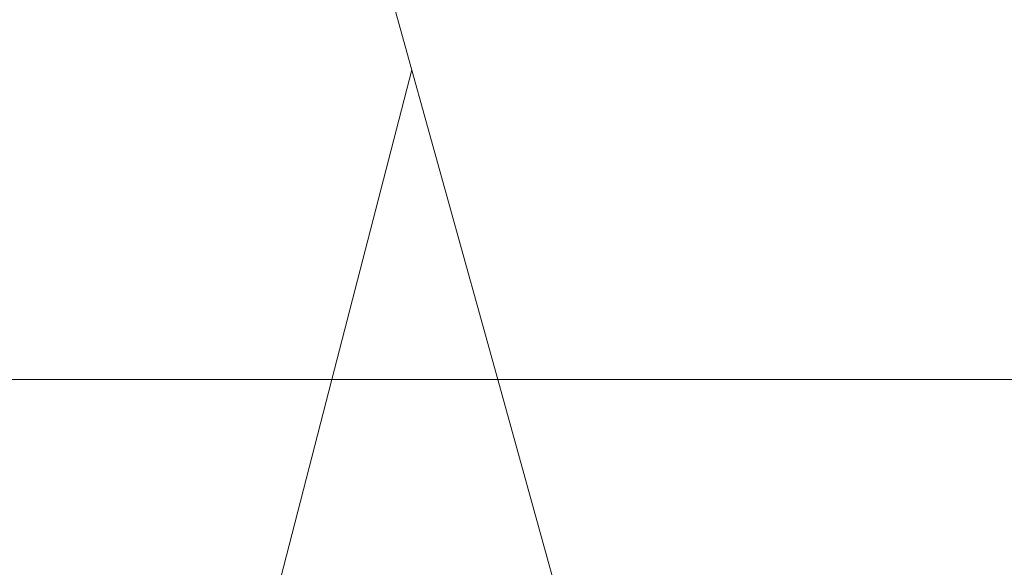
# Model space of a CAD drawing. Header units: millimetres. Extents: x -6861 to -4784, y 84 to 6892.
# Tile 161 of 200: x -5047.73 to -5047.48, y 351.452 to 351.591. Entities that reach past the tile are written whole.
import ezdxf

# ---------------------------------------------------------------- set-up
doc = ezdxf.new("R2010")
doc.units = ezdxf.units.MM
doc.layers.add('A-DETL-GENF', color=7, linetype='Continuous', lineweight=9)
doc.layers.add('E-LITE-EQPM', color=7, linetype='Continuous', lineweight=20)

# ---------------------------------------------------------------- blocks, each defined once
blk = doc.blocks.new('01 PODIUM EMPOTRADO CON MARCO 3_glb - PODIUM EMPOTRADO CON MARCO 3_dwg_NS-2254 ÍßÁ_1_5Ð_$$_É_îAÔO-V9-Lateral_PDF')
at = {"lineweight": 9}
for p, q in [((-3248.38514, 400.04562), (-3234.91195, 351.5)), ((-3234.95407, 351.5), (-3234.93376, 351.57859)), ((-3235.01807, 351.25231), (-3234.95407, 351.5)), ((-3234.91195, 351.5), (-3233.74345, 347.28974))]:
    blk.add_line(p, q, dxfattribs=at)
blk = doc.blocks.new('01 PODIUM EMPOTRADO CON MARCO 3_glb - UNO  WHITE_GOLD DOWNLIGHT EMPOTRABLE-659121-Lateral_PDF')
blk.add_blockref('01 PODIUM EMPOTRADO CON MARCO 3_glb - PODIUM EMPOTRADO CON MARCO 3_dwg_NS-2254 ÍßÁ_1_5Ð_$$_É_îAÔO-V9-Lateral_PDF', (0, 0))

msp = doc.modelspace()

# ---------------------------------------------------------------- hatches: boundary and pattern name
at = {"layer": 'A-DETL-GENF', "true_color": 0xaaaaaa}
h = msp.add_hatch(dxfattribs=at)
h.set_pattern_fill('FP_2', color=253, style=0, pattern_type=2)
h.set_pattern_definition([(45, (-4840.205, 277.281), (-10.6066, 10.6066), []), (135, (-4840.205, 277.281), (-10.6066, -10.6066), [])])
h.paths.add_polyline_path([(-5061.65684, 150), (-4823.75684, 150), (-4823.75684, 450), (-5061.65684, 450), (-5061.65684, 351.5), (-4866.65684, 351.5), (-4866.65684, 248.5), (-5061.65684, 248.5), (-5061.65684, 159.16279)])

# ---------------------------------------------------------------- linework, layer by layer
at = {"layer": 'E-LITE-EQPM', "color": 253, "true_color": 0xaaaaaa}
msp.add_line((-5061.65684, 351.5), (-4866.65684, 351.5), dxfattribs=at)

# ---------------------------------------------------------------- block references
at = {"layer": 'E-LITE-EQPM'}
msp.add_blockref('01 PODIUM EMPOTRADO CON MARCO 3_glb - UNO  WHITE_GOLD DOWNLIGHT EMPOTRABLE-659121-Lateral_PDF', (-1812.69701, 0), dxfattribs=at)

doc.saveas('drawing.dxf')
